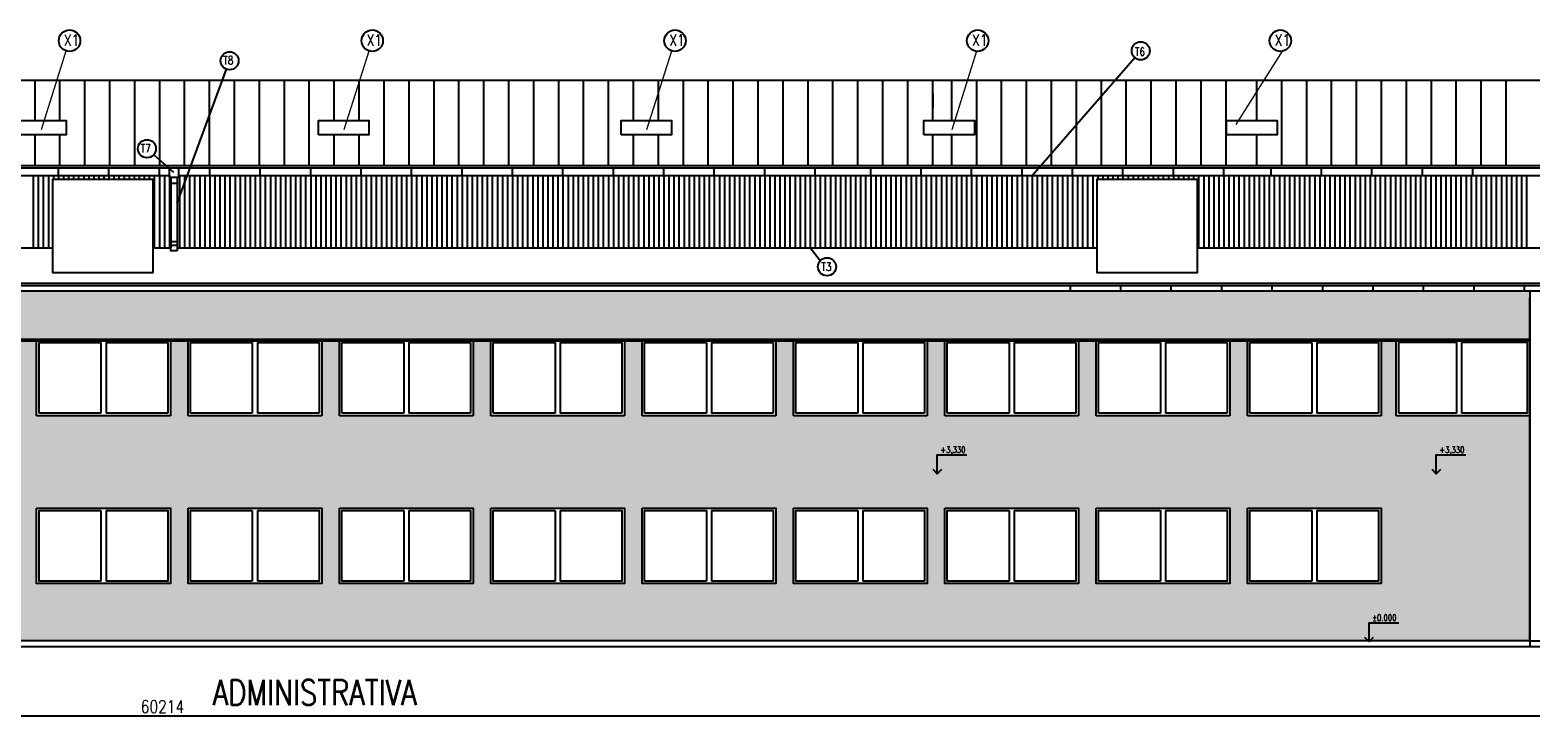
# Model space of a CAD drawing. Header units: millimetres. Extents: x -637441 to -130928, y -380379 to -53767.
# Tile 120 of 193: x -502911 to -473179, y -87017 to -73230. Entities that reach past the tile are written whole.
import ezdxf
from ezdxf.enums import TextEntityAlignment as Align

# ---------------------------------------------------------------- set-up
doc = ezdxf.new("R2010")
doc.units = ezdxf.units.MM
doc.header["$LTSCALE"] = 10
for name, color, linetype, lineweight in [('CKKOTY', 7, 'Continuous', 25), ('CKSTENY_SRAF', 1, 'Continuous', 18), ('CKTEXTY_MALE', 7, 'Continuous', 25), ('CKTEXTY_STREDNI', 6, 'Continuous', 50)]:
    doc.layers.add(name, color=color, linetype=linetype, lineweight=lineweight)
for name, color, linetype in [('NOVÉ_SLABÉ', 7, 'Continuous'), ('OBR', 3, 'Continuous'), ('SLABĚ', 7, 'Continuous'), ('ZDIVO', 6, 'Continuous')]:
    doc.layers.add(name, color=color, linetype=linetype)
doc.styles.get("Standard").update_dxf_attribs({"font": 'simplex.shx', "width": 0.8})
doc.dimstyles.new('menší', dxfattribs={"dimscale": 100, "dimtxt": 2.5, "dimasz": 2.5, "dimexe": 1.768, "dimexo": 5, "dimtad": 1, "dimrnd": 1, "dimtxsty": 'Standard', "dimblk1": 'OBLIQUE', "dimblk2": 'OBLIQUE', "dimsah": 1, "dimcen": 2.5, "dimdle": 1.8, "dimadec": 0, "dimazin": 0, "dimtfac": 1, "dimtix": 1, "dimtmove": 2, "dimatfit": 3, "dimfxl": 1, "dimarcsym": 0})

# ---------------------------------------------------------------- blocks, each defined once
blk = doc.blocks.new('kacenah1')
at = {"color": 0, "linetype": 'ByBlock', "lineweight": -2}
for points in [[(0, 0), (0, 30), (46.9, 30)], [(-7.1, 7.1), (0, 0), (7.1, 7.1)]]:
    blk.add_lwpolyline(points, dxfattribs=at)
at = {"color": 0, "linetype": 'ByBlock', "lineweight": -2, "width": 0.8}
blk.add_attdef('OZN', text='', height=10, dxfattribs=at).set_placement((5, 26.7), align=Align.TOP_LEFT)
blk.add_attdef('HEIGHT', text='', height=10, dxfattribs=at).set_placement((5, 30), align=Align.BOTTOM_LEFT)
blk = doc.blocks.new('_OBLIQUE')
at = {"color": 0, "linetype": 'ByBlock'}
blk.add_line((-0.5, -0.5), (0.5, 0.5), dxfattribs=at)
blk = doc.blocks.new('*D745')
at = {"layer": 'CKKOTY', "color": 0, "lineweight": -2}
for p, q in [((-470179, -85906), (-470179, -87017)), ((-530393, -85962), (-530393, -87017)), ((-469999, -86840), (-530573, -86840))]:
    blk.add_line(p, q, dxfattribs=at)
at = {"layer": 'DEFPOINTS', "color": 0}
for p in [(-530393, -85462), (-470179, -85406), (-530393, -86840)]:
    blk.add_point(p, dxfattribs=at)
at = {"layer": 'CKKOTY', "color": 0, "lineweight": -2, "xscale": 250, "yscale": 250, "zscale": 250, "rotation": 180}
blk.add_blockref('_OBLIQUE', (-530393, -86840), dxfattribs=at)
at = {"layer": 'CKKOTY', "color": 0, "lineweight": -2, "xscale": 250, "yscale": 250, "zscale": 250}
blk.add_blockref('_OBLIQUE', (-470179, -86840), dxfattribs=at)
at = {"layer": 'CKKOTY', "color": 0, "insert": (-500286, -86653), "char_height": 250, "attachment_point": 5}
blk.add_mtext('60214', dxfattribs=at)

msp = doc.modelspace()

# ---------------------------------------------------------------- hatches: boundary and pattern name
at = {"layer": 'CKSTENY_SRAF'}
msp.add_hatch(color=254, dxfattribs=at).paths.add_polyline_path([(-530393.229, -78401.491), (-473179.314, -78401.491), (-473179.314, -79382.439), (-530393.229, -79382.439)])
h = msp.add_hatch(color=140, dxfattribs=at)
h.paths.add_polyline_path([(-478779.314, -82712.439), (-476129.314, -82712.439), (-476129.314, -84212.439), (-478779.314, -84212.439)], flags=16)
h.paths.add_polyline_path([(-481779.314, -82712.439), (-479129.314, -82712.439), (-479129.314, -84212.439), (-481779.314, -84212.439)], flags=16)
h.paths.add_polyline_path([(-484779.314, -82712.439), (-482129.314, -82712.439), (-482129.314, -84212.439), (-484779.314, -84212.439)], flags=16)
h.paths.add_polyline_path([(-487779.314, -82712.439), (-485129.314, -82712.439), (-485129.314, -84212.439), (-487779.314, -84212.439)], flags=16)
h.paths.add_polyline_path([(-490779.314, -82712.439), (-488129.314, -82712.439), (-488129.314, -84212.439), (-490779.314, -84212.439)], flags=16)
h.paths.add_polyline_path([(-493779.314, -82712.439), (-491129.314, -82712.439), (-491129.314, -84212.439), (-493779.314, -84212.439)], flags=16)
h.paths.add_polyline_path([(-496779.314, -82712.439), (-494129.314, -82712.439), (-494129.314, -84212.439), (-496779.314, -84212.439)], flags=16)
h.paths.add_polyline_path([(-499779.314, -82712.439), (-497129.314, -82712.439), (-497129.314, -84212.439), (-499779.314, -84212.439)], flags=16)
h.paths.add_polyline_path([(-502779.314, -82712.439), (-500129.314, -82712.439), (-500129.314, -84212.439), (-502779.314, -84212.439)], flags=16)
h.paths.add_polyline_path([(-505779.314, -82712.439), (-503129.314, -82712.439), (-503129.314, -84212.439), (-505779.314, -84212.439)], flags=16)
h.paths.add_polyline_path([(-508779.314, -82712.439), (-506129.314, -82712.439), (-506129.314, -84212.439), (-508779.314, -84212.439)], flags=16)
h.paths.add_polyline_path([(-511779.314, -82712.439), (-509129.314, -82712.439), (-509129.314, -84212.439), (-511779.314, -84212.439)], flags=16)
h.paths.add_polyline_path([(-514779.314, -82712.439), (-512129.314, -82712.439), (-512129.314, -84212.439), (-514779.314, -84212.439)], flags=16)
h.paths.add_polyline_path([(-517779.314, -82712.439), (-515129.314, -82712.439), (-515129.314, -84212.439), (-517779.314, -84212.439)], flags=16)
h.paths.add_polyline_path([(-520779.314, -82712.439), (-518129.314, -82712.439), (-518129.314, -84212.439), (-520779.314, -84212.439)], flags=16)
h.paths.add_polyline_path([(-523779.314, -82712.439), (-521129.314, -82712.439), (-521129.314, -84212.439), (-523779.314, -84212.439)], flags=16)
h.paths.add_polyline_path([(-526779.314, -82712.439), (-524129.314, -82712.439), (-524129.314, -84212.439), (-526779.314, -84212.439)], flags=16)
h.paths.add_polyline_path([(-473179.314, -80882.439), (-475829.314, -80882.439), (-475829.314, -79382.439), (-476129.314, -79382.439), (-476129.314, -80888.309), (-478779.314, -80888.309), (-478779.314, -79382.439), (-479129.314, -79382.439), (-479129.314, -80885.374), (-481779.314, -80885.374), (-481779.314, -79382.439), (-482129.314, -79382.439), (-482129.314, -80882.439), (-484779.314, -80882.439), (-484779.314, -79382.439), (-485129.314, -79382.439), (-485129.314, -80882.439), (-487779.314, -80882.439), (-487779.314, -79382.439), (-488129.314, -79382.439), (-488129.314, -80882.439), (-490779.314, -80882.439), (-490779.314, -79382.439), (-491129.314, -79382.439), (-491129.314, -80882.439), (-493779.314, -80882.439), (-493779.314, -79382.439), (-494129.314, -79382.439), (-494129.314, -80882.439), (-496779.314, -80882.439), (-496779.314, -79382.439), (-497129.314, -79382.439), (-497129.314, -80882.439), (-499779.314, -80882.439), (-499779.314, -79382.439), (-500129.314, -79382.439), (-500129.314, -80882.439), (-502779.314, -80882.439), (-502779.314, -79382.439), (-503129.314, -79382.439), (-503129.314, -80882.439), (-505779.314, -80882.439), (-505779.314, -79382.439), (-506129.314, -79382.439), (-506129.314, -80882.439), (-508779.314, -80882.439), (-508779.314, -79382.439), (-509129.314, -79382.439), (-509129.314, -80882.439), (-511779.314, -80882.439), (-511779.314, -79382.439), (-512129.314, -79382.439), (-512129.314, -80882.439), (-514779.314, -80882.439), (-514779.314, -79382.439), (-515129.314, -79382.439), (-515129.314, -80879.453), (-517779.314, -80879.453), (-517779.314, -79382.439), (-518129.314, -79382.439), (-518129.314, -80882.439), (-520779.314, -80882.439), (-520779.314, -79382.439), (-521129.314, -79382.439), (-521129.314, -80882.439), (-523779.314, -80882.439), (-523779.314, -79382.439), (-524129.314, -79382.439), (-524129.314, -80882.439), (-526779.314, -80882.439), (-526779.314, -79382.439), (-527179.314, -79382.439), (-527179.314, -82382.439), (-529829.314, -82382.439), (-529829.314, -79382.439), (-530404.936, -79382.439), (-530404.936, -85349.93), (-473179.314, -85349.93)])

# ---------------------------------------------------------------- linework, layer by layer
at = {"color": 7, "lineweight": -3}
for points in [[(-500468.229, -76196.744), (-502468.229, -76196.744), (-502468.229, -78037.543), (-500468.229, -78037.543)], [(-479768.229, -76196.744), (-481768.229, -76196.744), (-481768.229, -78037.543), (-479768.229, -78037.543)]]:
    msp.add_lwpolyline(points, close=True, dxfattribs=at)
at = {"layer": 'CKKOTY'}
for p, q in [((-529993.229, -74224.955), (-470129.314, -74224.955)), ((-529993.229, -75914.955), (-470179.314, -75914.955)), ((-529993.229, -75964.955), (-470179.314, -75964.955)), ((-502347.345, -76114.955), (-502347.345, -75964.955)), ((-501347.345, -76114.955), (-501347.345, -75964.955)), ((-500347.345, -76114.955), (-500347.345, -75964.955)), ((-499347.345, -76114.955), (-499347.345, -75964.955)), ((-498347.345, -76114.955), (-498347.345, -75964.955)), ((-497347.345, -76114.955), (-497347.345, -75964.955)), ((-496347.345, -76114.955), (-496347.345, -75964.955)), ((-495347.345, -76114.955), (-495347.345, -75964.955)), ((-494347.345, -76114.955), (-494347.345, -75964.955)), ((-493347.345, -76114.955), (-493347.345, -75964.955)), ((-492347.345, -76114.955), (-492347.345, -75964.955)), ((-491347.345, -76114.955), (-491347.345, -75964.955)), ((-490347.345, -76114.955), (-490347.345, -75964.955)), ((-489347.345, -76114.955), (-489347.345, -75964.955)), ((-488347.345, -76114.955), (-488347.345, -75964.955)), ((-487347.345, -76114.955), (-487347.345, -75964.955)), ((-486247.345, -76114.955), (-486247.345, -75964.955)), ((-485247.345, -76114.955), (-485247.345, -75964.955)), ((-484247.345, -76114.955), (-484247.345, -75964.955)), ((-483247.345, -76114.955), (-483247.345, -75964.955)), ((-482247.345, -76114.955), (-482247.345, -75964.955)), ((-481247.345, -76114.955), (-481247.345, -75964.955)), ((-480247.345, -76114.955), (-480247.345, -75964.955)), ((-479247.345, -76114.955), (-479247.345, -75964.955)), ((-478311.59, -76114.955), (-478311.59, -75964.955)), ((-477311.59, -76114.955), (-477311.59, -75964.955)), ((-476311.59, -76114.955), (-476311.59, -75964.955)), ((-475311.59, -76114.955), (-475311.59, -75964.955)), ((-474311.59, -76114.955), (-474311.59, -75964.955)), ((-529732.275, -76114.955), (-500152.008, -76114.955)), ((-499960.897, -76114.955), (-470179.314, -76114.955)), ((-503468.229, -77551.491), (-502468.229, -77551.491)), ((-500468.229, -77551.491), (-500116.453, -77551.491)), ((-499996.453, -77551.491), (-481768.229, -77551.491)), ((-479768.229, -77551.491), (-470179.314, -77551.491)), ((-530393.229, -78401.491), (-470179.314, -78401.491)), ((-529993.229, -78251.491), (-470179.314, -78251.491)), ((-529993.229, -78301.491), (-470179.314, -78301.491)), ((-482288.864, -78401.491), (-482288.864, -78301.491)), ((-481288.864, -78401.491), (-481288.864, -78301.491)), ((-480288.864, -78401.491), (-480288.864, -78301.491)), ((-479288.864, -78401.491), (-479288.864, -78301.491)), ((-478288.864, -78401.491), (-478288.864, -78301.491)), ((-477288.864, -78401.491), (-477288.864, -78301.491)), ((-476288.864, -78401.491), (-476288.864, -78301.491)), ((-475288.864, -78401.491), (-475288.864, -78301.491)), ((-474288.864, -78401.491), (-474288.864, -78301.491)), ((-473288.864, -78401.491), (-473288.864, -78301.491)), ((-473179.314, -78401.491), (-473179.314, -85462.439)), ((-485199.314, -79382.439), (-487849.314, -79382.439)), ((-482199.314, -79382.439), (-484849.314, -79382.439)), ((-479199.314, -79382.439), (-481849.314, -79382.439)), ((-476179.314, -79382.439), (-478829.314, -79382.439)), ((-473179.314, -79382.439), (-475829.314, -79382.439)), ((-473179.314, -79382.439), (-475829.314, -79382.439)), ((-475829.314, -80882.439), (-475829.314, -79382.439)), ((-473179.314, -80882.439), (-473179.314, -79382.439)), ((-502779.314, -80832.439), (-502779.314, -79432.439)), ((-499779.314, -80832.439), (-499779.314, -79432.439)), ((-496779.314, -80832.439), (-496779.314, -79432.439)), ((-493779.314, -80832.439), (-493779.314, -79432.439)), ((-490779.314, -80832.439), (-490779.314, -79432.439)), ((-487779.314, -80832.439), (-487779.314, -79432.439)), ((-484779.314, -80832.439), (-484779.314, -79432.439)), ((-481779.314, -80832.439), (-481779.314, -79432.439)), ((-478779.314, -80832.439), (-478779.314, -79432.439)), ((-474629.314, -79432.439), (-475779.314, -79432.439)), ((-475779.314, -80832.439), (-475779.314, -79432.439)), ((-474629.314, -80832.439), (-474629.314, -79432.439)), ((-473229.314, -79432.439), (-474529.314, -79432.439)), ((-474529.314, -80832.439), (-474529.314, -79432.439)), ((-473229.314, -80832.439), (-473229.314, -79432.439)), ((-474629.314, -80832.439), (-475779.314, -80832.439)), ((-473229.314, -80832.439), (-474529.314, -80832.439)), ((-473179.314, -80882.439), (-475829.314, -80882.439)), ((-502779.314, -84162.439), (-502779.314, -82762.439)), ((-499779.314, -84162.439), (-499779.314, -82762.439)), ((-496779.314, -84162.439), (-496779.314, -82762.439)), ((-493779.314, -84162.439), (-493779.314, -82762.439)), ((-490779.314, -84162.439), (-490779.314, -82762.439)), ((-487779.314, -84162.439), (-487779.314, -82762.439)), ((-484779.314, -84162.439), (-484779.314, -82762.439)), ((-481779.314, -84162.439), (-481779.314, -82762.439)), ((-478779.314, -84162.439), (-478779.314, -82762.439))]:
    msp.add_line(p, q, dxfattribs=at)
at = {"layer": 'CKKOTY', "color": 7}
msp.add_line((-473179.314, -85349.93), (-473179.314, -78539.93), dxfattribs=at)
msp.add_line((-473179.314, -85349.93), (-473179.314, -78539.93), dxfattribs=at)
at = {"layer": 'CKSTENY_SRAF', "color": 7}
for p, q in [((-502681.68, -75203.237), (-502191.304, -73645.667)), ((-496681.68, -75203.237), (-496191.304, -73645.667)), ((-490681.68, -75203.237), (-490191.304, -73645.667)), ((-484634.41, -75203.237), (-484144.034, -73645.667)), ((-479003.079, -75104.703), (-478085.593, -73650.36))]:
    msp.add_line(p, q, dxfattribs=at)
msp.add_lwpolyline([(-473179.314, -79382.439), (-530393.229, -79382.439), (-530393.229, -78401.491), (-473179.314, -78401.491)], dxfattribs=at)
msp.add_lwpolyline([(-530393.229, -78401.491), (-473179.314, -78401.491), (-473179.314, -79382.439), (-530393.229, -79382.439)], close=True, dxfattribs=at)
at = {"layer": 'CKTEXTY_MALE'}
for p, q in [((-499996.453, -76663.355), (-499017.63, -74008.863)), ((-483047.345, -76114.955), (-481013.014, -73778.753)), ((-500061.271, -76057.254), (-500459.081, -75704.262)), ((-500152.008, -75964.955), (-500152.008, -76149.553)), ((-499960.897, -76149.553), (-499960.897, -75964.955)), ((-500152.008, -76149.553), (-499960.897, -76149.553)), ((-500116.453, -76149.553), (-500116.453, -77551.491)), ((-500116.453, -76269.788), (-499996.453, -76269.788)), ((-499996.453, -76149.553), (-499996.453, -77551.491)), ((-500116.453, -77428.873), (-499996.453, -77428.873)), ((-487247.929, -77807.863), (-487447.345, -77551.491)), ((-502779.314, -79382.439), (-503129.314, -79382.439)), ((-502779.314, -79382.439), (-500129.314, -79382.439)), ((-502779.314, -80882.439), (-502779.314, -79382.439)), ((-500129.314, -79382.439), (-500129.314, -80882.439)), ((-499779.314, -79382.439), (-500129.314, -79382.439)), ((-499779.314, -79382.439), (-497129.314, -79382.439)), ((-499779.314, -80882.439), (-499779.314, -79382.439)), ((-497129.314, -79382.439), (-497129.314, -80882.439)), ((-496779.314, -79382.439), (-497129.314, -79382.439)), ((-496779.314, -79382.439), (-494129.314, -79382.439)), ((-496779.314, -80882.439), (-496779.314, -79382.439)), ((-494129.314, -79382.439), (-494129.314, -80882.439)), ((-493779.314, -79382.439), (-494129.314, -79382.439)), ((-493779.314, -79382.439), (-491129.314, -79382.439)), ((-493779.314, -80882.439), (-493779.314, -79382.439)), ((-491129.314, -79382.439), (-491129.314, -80882.439)), ((-490779.314, -79382.439), (-491129.314, -79382.439)), ((-490779.314, -79382.439), (-488129.314, -79382.439)), ((-490779.314, -80882.439), (-490779.314, -79382.439)), ((-488129.314, -79382.439), (-488129.314, -80882.439)), ((-487779.314, -79382.439), (-488129.314, -79382.439)), ((-487779.314, -79382.439), (-485129.314, -79382.439)), ((-487779.314, -80882.439), (-487779.314, -79382.439)), ((-485129.314, -79382.439), (-485129.314, -80882.439)), ((-484779.314, -79382.439), (-485129.314, -79382.439)), ((-484779.314, -79382.439), (-482129.314, -79382.439)), ((-484779.314, -80882.439), (-484779.314, -79382.439)), ((-482129.314, -79382.439), (-482129.314, -80882.439)), ((-481779.314, -79382.439), (-482129.314, -79382.439)), ((-481779.314, -79382.439), (-479129.314, -79382.439)), ((-481779.314, -80882.439), (-481779.314, -79382.439)), ((-479129.314, -79382.439), (-479129.314, -80882.439)), ((-478779.314, -79382.439), (-479129.314, -79382.439)), ((-478779.314, -79382.439), (-476129.314, -79382.439)), ((-478779.314, -80882.439), (-478779.314, -79382.439)), ((-476129.314, -79382.439), (-476129.314, -80882.439)), ((-475829.314, -79382.439), (-476129.314, -79382.439)), ((-502729.314, -80832.439), (-502729.314, -79432.439)), ((-502729.314, -79432.439), (-501504.314, -79432.439)), ((-501504.314, -79432.439), (-501504.314, -80832.439)), ((-501404.314, -79432.439), (-500179.314, -79432.439)), ((-501404.314, -79432.439), (-501404.314, -80832.439)), ((-500179.314, -79432.439), (-500179.314, -80832.439)), ((-499729.314, -80832.439), (-499729.314, -79432.439)), ((-499729.314, -79432.439), (-498504.314, -79432.439)), ((-498504.314, -79432.439), (-498504.314, -80832.439)), ((-498404.314, -79432.439), (-497179.314, -79432.439)), ((-498404.314, -79432.439), (-498404.314, -80832.439)), ((-497179.314, -79432.439), (-497179.314, -80832.439)), ((-496729.314, -80832.439), (-496729.314, -79432.439)), ((-496729.314, -79432.439), (-495504.314, -79432.439)), ((-495504.314, -79432.439), (-495504.314, -80832.439)), ((-495404.314, -79432.439), (-494179.314, -79432.439)), ((-495404.314, -79432.439), (-495404.314, -80832.439)), ((-494179.314, -79432.439), (-494179.314, -80832.439)), ((-493729.314, -80832.439), (-493729.314, -79432.439)), ((-493729.314, -79432.439), (-492504.314, -79432.439)), ((-492504.314, -79432.439), (-492504.314, -80832.439)), ((-492404.314, -79432.439), (-491179.314, -79432.439)), ((-492404.314, -79432.439), (-492404.314, -80832.439)), ((-491179.314, -79432.439), (-491179.314, -80832.439)), ((-490729.314, -80832.439), (-490729.314, -79432.439)), ((-490729.314, -79432.439), (-489504.314, -79432.439)), ((-489504.314, -79432.439), (-489504.314, -80832.439)), ((-489404.314, -79432.439), (-488179.314, -79432.439)), ((-489404.314, -79432.439), (-489404.314, -80832.439)), ((-488179.314, -79432.439), (-488179.314, -80832.439)), ((-487729.314, -80832.439), (-487729.314, -79432.439)), ((-487729.314, -79432.439), (-486504.314, -79432.439)), ((-486504.314, -79432.439), (-486504.314, -80832.439)), ((-486404.314, -79432.439), (-485179.314, -79432.439)), ((-486404.314, -79432.439), (-486404.314, -80832.439)), ((-485179.314, -79432.439), (-485179.314, -80832.439)), ((-484729.314, -80832.439), (-484729.314, -79432.439)), ((-484729.314, -79432.439), (-483504.314, -79432.439)), ((-483504.314, -79432.439), (-483504.314, -80832.439)), ((-483404.314, -79432.439), (-482179.314, -79432.439)), ((-483404.314, -79432.439), (-483404.314, -80832.439)), ((-482179.314, -79432.439), (-482179.314, -80832.439)), ((-481729.314, -80832.439), (-481729.314, -79432.439)), ((-481729.314, -79432.439), (-480504.314, -79432.439)), ((-480504.314, -79432.439), (-480504.314, -80832.439)), ((-480404.314, -79432.439), (-479179.314, -79432.439)), ((-480404.314, -79432.439), (-480404.314, -80832.439)), ((-479179.314, -79432.439), (-479179.314, -80832.439)), ((-478729.314, -80832.439), (-478729.314, -79432.439)), ((-478729.314, -79432.439), (-477504.314, -79432.439)), ((-477504.314, -79432.439), (-477504.314, -80832.439)), ((-477404.314, -79432.439), (-476179.314, -79432.439)), ((-477404.314, -79432.439), (-477404.314, -80832.439)), ((-476179.314, -79432.439), (-476179.314, -80832.439)), ((-501504.314, -80832.439), (-502729.314, -80832.439)), ((-500179.314, -80832.439), (-501404.314, -80832.439)), ((-498504.314, -80832.439), (-499729.314, -80832.439)), ((-497179.314, -80832.439), (-498404.314, -80832.439)), ((-495504.314, -80832.439), (-496729.314, -80832.439)), ((-494179.314, -80832.439), (-495404.314, -80832.439)), ((-492504.314, -80832.439), (-493729.314, -80832.439)), ((-491179.314, -80832.439), (-492404.314, -80832.439)), ((-489504.314, -80832.439), (-490729.314, -80832.439)), ((-488179.314, -80832.439), (-489404.314, -80832.439)), ((-486504.314, -80832.439), (-487729.314, -80832.439)), ((-485179.314, -80832.439), (-486404.314, -80832.439)), ((-483504.314, -80832.439), (-484729.314, -80832.439)), ((-482179.314, -80832.439), (-483404.314, -80832.439)), ((-480504.314, -80832.439), (-481729.314, -80832.439)), ((-479179.314, -80832.439), (-480404.314, -80832.439)), ((-477504.314, -80832.439), (-478729.314, -80832.439)), ((-476179.314, -80832.439), (-477404.314, -80832.439)), ((-500129.314, -80882.439), (-502779.314, -80882.439)), ((-497129.314, -80882.439), (-499779.314, -80882.439)), ((-494129.314, -80882.439), (-496779.314, -80882.439)), ((-491129.314, -80882.439), (-493779.314, -80882.439)), ((-488129.314, -80882.439), (-490779.314, -80882.439)), ((-485129.314, -80882.439), (-487779.314, -80882.439)), ((-482129.314, -80882.439), (-484779.314, -80882.439)), ((-479129.314, -80882.439), (-481779.314, -80882.439)), ((-476129.314, -80882.439), (-478779.314, -80882.439)), ((-501504.314, -82762.439), (-501504.314, -84162.439)), ((-501404.314, -82762.439), (-501404.314, -84162.439)), ((-498504.314, -82762.439), (-498504.314, -84162.439)), ((-498404.314, -82762.439), (-498404.314, -84162.439)), ((-495504.314, -82762.439), (-495504.314, -84162.439)), ((-495404.314, -82762.439), (-495404.314, -84162.439)), ((-492504.314, -82762.439), (-492504.314, -84162.439)), ((-492404.314, -82762.439), (-492404.314, -84162.439)), ((-489504.314, -82762.439), (-489504.314, -84162.439)), ((-489404.314, -82762.439), (-489404.314, -84162.439)), ((-486504.314, -82762.439), (-486504.314, -84162.439)), ((-486404.314, -82762.439), (-486404.314, -84162.439)), ((-483504.314, -82762.439), (-483504.314, -84162.439)), ((-483404.314, -82762.439), (-483404.314, -84162.439)), ((-480504.314, -82762.439), (-480504.314, -84162.439)), ((-480404.314, -82762.439), (-480404.314, -84162.439)), ((-477504.314, -82762.439), (-477504.314, -84162.439)), ((-477404.314, -82762.439), (-477404.314, -84162.439))]:
    msp.add_line(p, q, dxfattribs=at)
at = {"layer": 'CKTEXTY_MALE', "color": 5}
msp.add_line((-473179.314, -85349.93), (-530393.229, -85349.93), dxfattribs=at)
at = {"layer": 'CKTEXTY_MALE', "linetype": 'Continuous'}
for points in [[(-503193.229, -75312.977), (-503193.229, -75022.977), (-502193.229, -75022.977), (-502193.229, -75312.977)], [(-497193.229, -75312.977), (-497193.229, -75022.977), (-496193.229, -75022.977), (-496193.229, -75312.977)], [(-491193.229, -75312.977), (-491193.229, -75022.977), (-490193.229, -75022.977), (-490193.229, -75312.977)], [(-485193.229, -75312.977), (-485193.229, -75022.977), (-484193.229, -75022.977), (-484193.229, -75312.977)], [(-479193.229, -75312.977), (-479193.229, -75022.977), (-478193.229, -75022.977), (-478193.229, -75312.977)]]:
    msp.add_lwpolyline(points, close=True, dxfattribs=at)
at = {"layer": 'CKTEXTY_MALE'}
for points in [[(-499996.453, -77611.361), (-500116.453, -77611.361), (-500116.453, -77499.385), (-499996.453, -77499.385)], [(-502779.314, -82712.439), (-500129.314, -82712.439), (-500129.314, -84212.439), (-502779.314, -84212.439)], [(-499779.314, -82712.439), (-497129.314, -82712.439), (-497129.314, -84212.439), (-499779.314, -84212.439)], [(-496779.314, -82712.439), (-494129.314, -82712.439), (-494129.314, -84212.439), (-496779.314, -84212.439)], [(-493779.314, -82712.439), (-491129.314, -82712.439), (-491129.314, -84212.439), (-493779.314, -84212.439)], [(-490779.314, -82712.439), (-488129.314, -82712.439), (-488129.314, -84212.439), (-490779.314, -84212.439)], [(-487779.314, -82712.439), (-485129.314, -82712.439), (-485129.314, -84212.439), (-487779.314, -84212.439)], [(-484779.314, -82712.439), (-482129.314, -82712.439), (-482129.314, -84212.439), (-484779.314, -84212.439)], [(-481779.314, -82712.439), (-479129.314, -82712.439), (-479129.314, -84212.439), (-481779.314, -84212.439)], [(-478779.314, -82712.439), (-476129.314, -82712.439), (-476129.314, -84212.439), (-478779.314, -84212.439)]]:
    msp.add_lwpolyline(points, close=True, dxfattribs=at)
for points in [[(-501504.314, -84162.439), (-502729.314, -84162.439), (-502729.314, -82762.439), (-501504.314, -82762.439)], [(-501404.314, -82762.439), (-500179.314, -82762.439), (-500179.314, -84162.439), (-501404.314, -84162.439)], [(-498504.314, -84162.439), (-499729.314, -84162.439), (-499729.314, -82762.439), (-498504.314, -82762.439)], [(-498404.314, -82762.439), (-497179.314, -82762.439), (-497179.314, -84162.439), (-498404.314, -84162.439)], [(-495504.314, -84162.439), (-496729.314, -84162.439), (-496729.314, -82762.439), (-495504.314, -82762.439)], [(-495404.314, -82762.439), (-494179.314, -82762.439), (-494179.314, -84162.439), (-495404.314, -84162.439)], [(-492504.314, -84162.439), (-493729.314, -84162.439), (-493729.314, -82762.439), (-492504.314, -82762.439)], [(-492404.314, -82762.439), (-491179.314, -82762.439), (-491179.314, -84162.439), (-492404.314, -84162.439)], [(-489504.314, -84162.439), (-490729.314, -84162.439), (-490729.314, -82762.439), (-489504.314, -82762.439)], [(-489404.314, -82762.439), (-488179.314, -82762.439), (-488179.314, -84162.439), (-489404.314, -84162.439)], [(-486504.314, -84162.439), (-487729.314, -84162.439), (-487729.314, -82762.439), (-486504.314, -82762.439)], [(-486404.314, -82762.439), (-485179.314, -82762.439), (-485179.314, -84162.439), (-486404.314, -84162.439)], [(-483504.314, -84162.439), (-484729.314, -84162.439), (-484729.314, -82762.439), (-483504.314, -82762.439)], [(-483404.314, -82762.439), (-482179.314, -82762.439), (-482179.314, -84162.439), (-483404.314, -84162.439)], [(-480504.314, -84162.439), (-481729.314, -84162.439), (-481729.314, -82762.439), (-480504.314, -82762.439)], [(-480404.314, -82762.439), (-479179.314, -82762.439), (-479179.314, -84162.439), (-480404.314, -84162.439)], [(-477504.314, -84162.439), (-478729.314, -84162.439), (-478729.314, -82762.439), (-477504.314, -82762.439)], [(-477404.314, -82762.439), (-476179.314, -82762.439), (-476179.314, -84162.439), (-477404.314, -84162.439)]]:
    msp.add_lwpolyline(points, dxfattribs=at)
for centre, radius in [((-502127.406, -73442.711), 212.778), ((-496127.406, -73442.711), 212.778), ((-490127.406, -73442.711), 212.778), ((-484127.406, -73442.711), 212.778), ((-478127.406, -73442.711), 212.778), ((-498955.559, -73840.53), 179.412), ((-480895.194, -73643.45), 179.412), ((-500593.278, -75585.183), 179.412), ((-487113.138, -77926.268), 179.412)]:
    msp.add_circle(centre, radius, dxfattribs=at)
at = {"layer": 'CKTEXTY_STREDNI', "color": 7}
msp.add_line((-527179.314, -79382.439), (-473179.314, -79382.439), dxfattribs=at)
at = {"layer": 'NOVÉ_SLABÉ'}
for p, q in [((-502810.996, -75022.977), (-502810.996, -74224.955)), ((-502316.774, -75022.977), (-502316.774, -74224.955)), ((-501822.552, -75914.955), (-501822.552, -74224.955)), ((-501328.329, -75914.955), (-501328.329, -74224.955)), ((-500834.107, -75914.955), (-500834.107, -74224.955)), ((-500339.884, -75914.955), (-500339.884, -74224.955)), ((-499845.662, -75914.955), (-499845.662, -74224.955)), ((-499351.44, -75914.955), (-499351.44, -74224.955)), ((-498857.217, -75914.955), (-498857.217, -74224.955)), ((-498362.995, -75914.955), (-498362.995, -74224.955)), ((-497868.772, -75914.955), (-497868.772, -74224.955)), ((-497374.55, -75914.955), (-497374.55, -74224.955)), ((-496880.328, -75022.977), (-496880.328, -74224.955)), ((-496386.105, -75022.977), (-496386.105, -74224.955)), ((-495891.883, -75914.955), (-495891.883, -74224.955)), ((-495397.66, -75914.955), (-495397.66, -74224.955)), ((-494903.438, -75914.955), (-494903.438, -74224.955)), ((-494409.216, -75914.955), (-494409.216, -74224.955)), ((-493914.993, -75914.955), (-493914.993, -74224.955)), ((-493420.771, -75914.955), (-493420.771, -74224.955)), ((-492926.548, -75914.955), (-492926.548, -74224.955)), ((-492432.326, -75914.955), (-492432.326, -74224.955)), ((-491938.103, -75914.955), (-491938.103, -74224.955)), ((-491443.881, -75914.955), (-491443.881, -74224.955)), ((-490949.659, -75022.977), (-490949.659, -74224.955)), ((-490455.436, -75022.977), (-490455.436, -74224.955)), ((-489961.214, -75914.955), (-489961.214, -74224.955)), ((-489466.991, -75914.955), (-489466.991, -74224.955)), ((-488972.769, -75914.955), (-488972.769, -74224.955)), ((-488478.547, -75914.955), (-488478.547, -74224.955)), ((-487984.324, -75914.955), (-487984.324, -74224.955)), ((-487490.102, -75914.955), (-487490.102, -74224.955)), ((-486995.879, -75914.955), (-486995.879, -74224.955)), ((-486501.657, -75914.955), (-486501.657, -74224.955)), ((-486007.435, -75914.955), (-486007.435, -74224.955)), ((-485513.212, -75914.955), (-485513.212, -74224.955)), ((-484640.182, -75022.977), (-484640.182, -74224.955)), ((-484145.959, -75914.955), (-484145.959, -74224.955)), ((-483651.737, -75914.955), (-483651.737, -74224.955)), ((-483157.514, -75914.955), (-483157.514, -74224.955)), ((-482663.292, -75914.955), (-482663.292, -74224.955)), ((-482169.07, -75914.955), (-482169.07, -74224.955)), ((-481674.847, -75914.955), (-481674.847, -74224.955)), ((-481180.625, -75914.955), (-481180.625, -74224.955)), ((-480686.402, -75914.955), (-480686.402, -74224.955)), ((-480192.18, -75914.955), (-480192.18, -74224.955)), ((-479697.958, -75914.955), (-479697.958, -74224.955)), ((-479203.735, -75914.955), (-479203.735, -74224.955)), ((-478594.098, -75022.977), (-478594.098, -74224.955)), ((-478099.876, -75914.955), (-478099.876, -74224.955)), ((-477605.654, -75914.955), (-477605.654, -74224.955)), ((-477111.431, -75914.955), (-477111.431, -74224.955)), ((-476617.209, -75914.955), (-476617.209, -74224.955)), ((-476122.986, -75914.955), (-476122.986, -74224.955)), ((-475628.764, -75914.955), (-475628.764, -74224.955)), ((-475134.542, -75914.955), (-475134.542, -74224.955)), ((-474640.319, -75914.955), (-474640.319, -74224.955)), ((-474146.097, -75914.955), (-474146.097, -74224.955)), ((-473651.874, -75914.955), (-473651.874, -74224.955)), ((-502810.996, -75914.955), (-502810.996, -75312.977)), ((-502316.774, -75914.955), (-502316.774, -75312.977)), ((-496880.328, -75914.955), (-496880.328, -75312.977)), ((-496386.105, -75914.955), (-496386.105, -75312.977)), ((-490949.659, -75914.955), (-490949.659, -75312.977)), ((-490455.436, -75914.955), (-490455.436, -75312.977)), ((-484640.182, -75914.955), (-484640.182, -75312.977)), ((-478594.098, -75914.955), (-478594.098, -75312.977))]:
    msp.add_line(p, q, dxfattribs=at)
at = {"layer": 'NOVÉ_SLABÉ', "color": 7}
for p, q in [((-485018.99, -75022.977), (-485018.99, -74224.955)), ((-485018.99, -75914.955), (-485018.99, -75312.977))]:
    msp.add_line(p, q, dxfattribs=at)
at = {"layer": 'OBR', "color": 7, "lineweight": -2}
for p, q in [((-502847.345, -76114.955), (-502847.345, -77551.491)), ((-502747.345, -76114.955), (-502747.345, -77551.491)), ((-502647.345, -76114.955), (-502647.345, -77551.491)), ((-502547.345, -76114.955), (-502547.345, -77551.491)), ((-500447.345, -76114.955), (-500447.345, -77551.491)), ((-500347.345, -76114.955), (-500347.345, -77551.491)), ((-500247.345, -76114.955), (-500247.345, -77551.491)), ((-500147.345, -76114.955), (-500147.345, -77551.491)), ((-499947.345, -76114.955), (-499947.345, -77551.491)), ((-499847.345, -76114.955), (-499847.345, -77551.491)), ((-499747.345, -76114.955), (-499747.345, -77551.491)), ((-499647.345, -76114.955), (-499647.345, -77551.491)), ((-499547.345, -76114.955), (-499547.345, -77551.491)), ((-499447.345, -76114.955), (-499447.345, -77551.491)), ((-499347.345, -76114.955), (-499347.345, -77551.491)), ((-499347.345, -76114.955), (-499347.345, -77551.491)), ((-499247.345, -76114.955), (-499247.345, -77551.491)), ((-499147.345, -76114.955), (-499147.345, -77551.491)), ((-499047.345, -76114.955), (-499047.345, -77551.491)), ((-498947.345, -76114.955), (-498947.345, -77551.491)), ((-498847.345, -76114.955), (-498847.345, -77551.491)), ((-498747.345, -76114.955), (-498747.345, -77551.491)), ((-498647.345, -76114.955), (-498647.345, -77551.491)), ((-498547.345, -76114.955), (-498547.345, -77551.491)), ((-498447.345, -76114.955), (-498447.345, -77551.491)), ((-498347.345, -76114.955), (-498347.345, -77551.491)), ((-498247.345, -76114.955), (-498247.345, -77551.491)), ((-498147.345, -76114.955), (-498147.345, -77551.491)), ((-498047.345, -76114.955), (-498047.345, -77551.491)), ((-497947.345, -76114.955), (-497947.345, -77551.491)), ((-497847.345, -76114.955), (-497847.345, -77551.491)), ((-497747.345, -76114.955), (-497747.345, -77551.491)), ((-497647.345, -76114.955), (-497647.345, -77551.491)), ((-497547.345, -76114.955), (-497547.345, -77551.491)), ((-497547.345, -76114.955), (-497547.345, -77551.491)), ((-497447.345, -76114.955), (-497447.345, -77551.491)), ((-497347.345, -76114.955), (-497347.345, -77551.491)), ((-497247.345, -76114.955), (-497247.345, -77551.491)), ((-497147.345, -76114.955), (-497147.345, -77551.491)), ((-497047.345, -76114.955), (-497047.345, -77551.491)), ((-496947.345, -76114.955), (-496947.345, -77551.491)), ((-496847.345, -76114.955), (-496847.345, -77551.491)), ((-496747.345, -76114.955), (-496747.345, -77551.491)), ((-496647.345, -76114.955), (-496647.345, -77551.491)), ((-496547.345, -76114.955), (-496547.345, -77551.491)), ((-496447.345, -76114.955), (-496447.345, -77551.491)), ((-496347.345, -76114.955), (-496347.345, -77551.491)), ((-496247.345, -76114.955), (-496247.345, -77551.491)), ((-496147.345, -76114.955), (-496147.345, -77551.491)), ((-496047.345, -76114.955), (-496047.345, -77551.491)), ((-495947.345, -76114.955), (-495947.345, -77551.491)), ((-495847.345, -76114.955), (-495847.345, -77551.491)), ((-495747.345, -76114.955), (-495747.345, -77551.491)), ((-495647.345, -76114.955), (-495647.345, -77551.491)), ((-495547.345, -76114.955), (-495547.345, -77551.491)), ((-495447.345, -76114.955), (-495447.345, -77551.491)), ((-495347.345, -76114.955), (-495347.345, -77551.491)), ((-495247.345, -76114.955), (-495247.345, -77551.491)), ((-495147.345, -76114.955), (-495147.345, -77551.491)), ((-495047.345, -76114.955), (-495047.345, -77551.491)), ((-494947.345, -76114.955), (-494947.345, -77551.491)), ((-494847.345, -76114.955), (-494847.345, -77551.491)), ((-494747.345, -76114.955), (-494747.345, -77551.491)), ((-494647.345, -76114.955), (-494647.345, -77551.491)), ((-494547.345, -76114.955), (-494547.345, -77551.491)), ((-494447.345, -76114.955), (-494447.345, -77551.491)), ((-494347.345, -76114.955), (-494347.345, -77551.491)), ((-494247.345, -76114.955), (-494247.345, -77551.491)), ((-494147.345, -76114.955), (-494147.345, -77551.491)), ((-494047.345, -76114.955), (-494047.345, -77551.491)), ((-493947.345, -76114.955), (-493947.345, -77551.491)), ((-493847.345, -76114.955), (-493847.345, -77551.491)), ((-493747.345, -76114.955), (-493747.345, -77551.491)), ((-493647.345, -76114.955), (-493647.345, -77551.491)), ((-493547.345, -76114.955), (-493547.345, -77551.491)), ((-493447.345, -76114.955), (-493447.345, -77551.491)), ((-493447.345, -76114.955), (-493447.345, -77551.491)), ((-493347.345, -76114.955), (-493347.345, -77551.491)), ((-493247.345, -76114.955), (-493247.345, -77551.491)), ((-493147.345, -76114.955), (-493147.345, -77551.491)), ((-493047.345, -76114.955), (-493047.345, -77551.491)), ((-492947.345, -76114.955), (-492947.345, -77551.491)), ((-492847.345, -76114.955), (-492847.345, -77551.491)), ((-492747.345, -76114.955), (-492747.345, -77551.491)), ((-492647.345, -76114.955), (-492647.345, -77551.491)), ((-492547.345, -76114.955), (-492547.345, -77551.491)), ((-492447.345, -76114.955), (-492447.345, -77551.491)), ((-492347.345, -76114.955), (-492347.345, -77551.491)), ((-492247.345, -76114.955), (-492247.345, -77551.491)), ((-492147.345, -76114.955), (-492147.345, -77551.491)), ((-492047.345, -76114.955), (-492047.345, -77551.491)), ((-491947.345, -76114.955), (-491947.345, -77551.491)), ((-491847.345, -76114.955), (-491847.345, -77551.491)), ((-491747.345, -76114.955), (-491747.345, -77551.491)), ((-491647.345, -76114.955), (-491647.345, -77551.491)), ((-491647.345, -76114.955), (-491647.345, -77551.491)), ((-491547.345, -76114.955), (-491547.345, -77551.491)), ((-491447.345, -76114.955), (-491447.345, -77551.491)), ((-491347.345, -76114.955), (-491347.345, -77551.491)), ((-491247.345, -76114.955), (-491247.345, -77551.491)), ((-491147.345, -76114.955), (-491147.345, -77551.491)), ((-491047.345, -76114.955), (-491047.345, -77551.491)), ((-490947.345, -76114.955), (-490947.345, -77551.491)), ((-490847.345, -76114.955), (-490847.345, -77551.491)), ((-490747.345, -76114.955), (-490747.345, -77551.491)), ((-490647.345, -76114.955), (-490647.345, -77551.491)), ((-490547.345, -76114.955), (-490547.345, -77551.491)), ((-490447.345, -76114.955), (-490447.345, -77551.491)), ((-490347.345, -76114.955), (-490347.345, -77551.491)), ((-490247.345, -76114.955), (-490247.345, -77551.491)), ((-490147.345, -76114.955), (-490147.345, -77551.491)), ((-490047.345, -76114.955), (-490047.345, -77551.491)), ((-489947.345, -76114.955), (-489947.345, -77551.491)), ((-489847.345, -76114.955), (-489847.345, -77551.491)), ((-489747.345, -76114.955), (-489747.345, -77551.491)), ((-489647.345, -76114.955), (-489647.345, -77551.491)), ((-489547.345, -76114.955), (-489547.345, -77551.491)), ((-489447.345, -76114.955), (-489447.345, -77551.491)), ((-489347.345, -76114.955), (-489347.345, -77551.491)), ((-489247.345, -76114.955), (-489247.345, -77551.491)), ((-489147.345, -76114.955), (-489147.345, -77551.491)), ((-489047.345, -76114.955), (-489047.345, -77551.491)), ((-488947.345, -76114.955), (-488947.345, -77551.491)), ((-488847.345, -76114.955), (-488847.345, -77551.491)), ((-488747.345, -76114.955), (-488747.345, -77551.491)), ((-488647.345, -76114.955), (-488647.345, -77551.491)), ((-488547.345, -76114.955), (-488547.345, -77551.491)), ((-488447.345, -76114.955), (-488447.345, -77551.491)), ((-488347.345, -76114.955), (-488347.345, -77551.491)), ((-488247.345, -76114.955), (-488247.345, -77551.491)), ((-488147.345, -76114.955), (-488147.345, -77551.491)), ((-488047.345, -76114.955), (-488047.345, -77551.491)), ((-487947.345, -76114.955), (-487947.345, -77551.491)), ((-487847.345, -76114.955), (-487847.345, -77551.491)), ((-487747.345, -76114.955), (-487747.345, -77551.491)), ((-487647.345, -76114.955), (-487647.345, -77551.491)), ((-487547.345, -76114.955), (-487547.345, -77551.491)), ((-487547.345, -76114.955), (-487547.345, -77551.491)), ((-487447.345, -76114.955), (-487447.345, -77551.491)), ((-487347.345, -76114.955), (-487347.345, -77551.491)), ((-487247.345, -76114.955), (-487247.345, -77551.491)), ((-487147.345, -76114.955), (-487147.345, -77551.491)), ((-487047.345, -76114.955), (-487047.345, -77551.491)), ((-486947.345, -76114.955), (-486947.345, -77551.491)), ((-486847.345, -76114.955), (-486847.345, -77551.491)), ((-486747.345, -76114.955), (-486747.345, -77551.491)), ((-486647.345, -76114.955), (-486647.345, -77551.491)), ((-486547.345, -76114.955), (-486547.345, -77551.491)), ((-486447.345, -76114.955), (-486447.345, -77551.491)), ((-486347.345, -76114.955), (-486347.345, -77551.491)), ((-486247.345, -76114.955), (-486247.345, -77551.491)), ((-486147.345, -76114.955), (-486147.345, -77551.491)), ((-486047.345, -76114.955), (-486047.345, -77551.491)), ((-485947.345, -76114.955), (-485947.345, -77551.491)), ((-485847.345, -76114.955), (-485847.345, -77551.491)), ((-485747.345, -76114.955), (-485747.345, -77551.491)), ((-485747.345, -76114.955), (-485747.345, -77551.491)), ((-485647.345, -76114.955), (-485647.345, -77551.491)), ((-485547.345, -76114.955), (-485547.345, -77551.491)), ((-485447.345, -76114.955), (-485447.345, -77551.491)), ((-485347.345, -76114.955), (-485347.345, -77551.491)), ((-485247.345, -76114.955), (-485247.345, -77551.491)), ((-485147.345, -76114.955), (-485147.345, -77551.491)), ((-485047.345, -76114.955), (-485047.345, -77551.491)), ((-484947.345, -76114.955), (-484947.345, -77551.491)), ((-484847.345, -76114.955), (-484847.345, -77551.491)), ((-484747.345, -76114.955), (-484747.345, -77551.491)), ((-484647.345, -76114.955), (-484647.345, -77551.491)), ((-484547.345, -76114.955), (-484547.345, -77551.491)), ((-484447.345, -76114.955), (-484447.345, -77551.491)), ((-484347.345, -76114.955), (-484347.345, -77551.491)), ((-484247.345, -76114.955), (-484247.345, -77551.491)), ((-484147.345, -76114.955), (-484147.345, -77551.491)), ((-484047.345, -76114.955), (-484047.345, -77551.491)), ((-483947.345, -76114.955), (-483947.345, -77551.491)), ((-483847.345, -76114.955), (-483847.345, -77551.491)), ((-483747.345, -76114.955), (-483747.345, -77551.491)), ((-483647.345, -76114.955), (-483647.345, -77551.491)), ((-483547.345, -76114.955), (-483547.345, -77551.491)), ((-483447.345, -76114.955), (-483447.345, -77551.491)), ((-483347.345, -76114.955), (-483347.345, -77551.491)), ((-483247.345, -76114.955), (-483247.345, -77551.491)), ((-483147.345, -76114.955), (-483147.345, -77551.491)), ((-483047.345, -76114.955), (-483047.345, -77551.491)), ((-482947.345, -76114.955), (-482947.345, -77551.491)), ((-482847.345, -76114.955), (-482847.345, -77551.491)), ((-482747.345, -76114.955), (-482747.345, -77551.491)), ((-482647.345, -76114.955), (-482647.345, -77551.491)), ((-482547.345, -76114.955), (-482547.345, -77551.491)), ((-482547.345, -76114.955), (-482547.345, -77551.491)), ((-482447.345, -76114.955), (-482447.345, -77551.491)), ((-482347.345, -76114.955), (-482347.345, -77551.491)), ((-482247.345, -76114.955), (-482247.345, -77551.491)), ((-482147.345, -76114.955), (-482147.345, -77551.491)), ((-482047.345, -76114.955), (-482047.345, -77551.491)), ((-481947.345, -76114.955), (-481947.345, -77551.491)), ((-481847.345, -76114.955), (-481847.345, -77551.491)), ((-479747.345, -76114.955), (-479747.345, -77551.491)), ((-479647.345, -76114.955), (-479647.345, -77551.491)), ((-479547.345, -76114.955), (-479547.345, -77551.491)), ((-479447.345, -76114.955), (-479447.345, -77551.491)), ((-479347.345, -76114.955), (-479347.345, -77551.491)), ((-479247.345, -76114.955), (-479247.345, -77551.491)), ((-479147.345, -76114.955), (-479147.345, -77551.491)), ((-479047.345, -76114.955), (-479047.345, -77551.491)), ((-478947.345, -76114.955), (-478947.345, -77551.491)), ((-478847.345, -76114.955), (-478847.345, -77551.491)), ((-478747.345, -76114.955), (-478747.345, -77551.491)), ((-478647.345, -76114.955), (-478647.345, -77551.491)), ((-478547.345, -76114.955), (-478547.345, -77551.491)), ((-478447.345, -76114.955), (-478447.345, -77551.491)), ((-478447.345, -76114.955), (-478447.345, -77551.491)), ((-478347.345, -76114.955), (-478347.345, -77551.491)), ((-478247.345, -76114.955), (-478247.345, -77551.491)), ((-478147.345, -76114.955), (-478147.345, -77551.491)), ((-478047.345, -76114.955), (-478047.345, -77551.491)), ((-477947.345, -76114.955), (-477947.345, -77551.491)), ((-477847.345, -76114.955), (-477847.345, -77551.491)), ((-477747.345, -76114.955), (-477747.345, -77551.491)), ((-477647.345, -76114.955), (-477647.345, -77551.491)), ((-477547.345, -76114.955), (-477547.345, -77551.491)), ((-477447.345, -76114.955), (-477447.345, -77551.491)), ((-477347.345, -76114.955), (-477347.345, -77551.491)), ((-477247.345, -76114.955), (-477247.345, -77551.491)), ((-477147.345, -76114.955), (-477147.345, -77551.491)), ((-477047.345, -76114.955), (-477047.345, -77551.491)), ((-476947.345, -76114.955), (-476947.345, -77551.491)), ((-476847.345, -76114.955), (-476847.345, -77551.491)), ((-476747.345, -76114.955), (-476747.345, -77551.491)), ((-476647.345, -76114.955), (-476647.345, -77551.491)), ((-476647.345, -76114.955), (-476647.345, -77551.491)), ((-476547.345, -76114.955), (-476547.345, -77551.491)), ((-476447.345, -76114.955), (-476447.345, -77551.491)), ((-476347.345, -76114.955), (-476347.345, -77551.491)), ((-476247.345, -76114.955), (-476247.345, -77551.491)), ((-476147.345, -76114.955), (-476147.345, -77551.491)), ((-476047.345, -76114.955), (-476047.345, -77551.491)), ((-475947.345, -76114.955), (-475947.345, -77551.491)), ((-475847.345, -76114.955), (-475847.345, -77551.491)), ((-475747.345, -76114.955), (-475747.345, -77551.491)), ((-475647.345, -76114.955), (-475647.345, -77551.491)), ((-475547.345, -76114.955), (-475547.345, -77551.491)), ((-475447.345, -76114.955), (-475447.345, -77551.491)), ((-475347.345, -76114.955), (-475347.345, -77551.491)), ((-475247.345, -76114.955), (-475247.345, -77551.491)), ((-475147.345, -76114.955), (-475147.345, -77551.491)), ((-475047.345, -76114.955), (-475047.345, -77551.491)), ((-474947.345, -76114.955), (-474947.345, -77551.491)), ((-474847.345, -76114.955), (-474847.345, -77551.491)), ((-474747.345, -76114.955), (-474747.345, -77551.491)), ((-474647.345, -76114.955), (-474647.345, -77551.491)), ((-474547.345, -76114.955), (-474547.345, -77551.491)), ((-474447.345, -76114.955), (-474447.345, -77551.491)), ((-474347.345, -76114.955), (-474347.345, -77551.491)), ((-474247.345, -76114.955), (-474247.345, -77551.491)), ((-474147.345, -76114.955), (-474147.345, -77551.491)), ((-474047.345, -76114.955), (-474047.345, -77551.491)), ((-473947.345, -76114.955), (-473947.345, -77551.491)), ((-473847.345, -76114.955), (-473847.345, -77551.491)), ((-473747.345, -76114.955), (-473747.345, -77551.491)), ((-473647.345, -76114.955), (-473647.345, -77551.491)), ((-473547.345, -76114.955), (-473547.345, -77551.491)), ((-473547.345, -76114.955), (-473547.345, -77551.491)), ((-473447.345, -76114.955), (-473447.345, -77551.491)), ((-473347.345, -76114.955), (-473347.345, -77551.491)), ((-473247.345, -76114.955), (-473247.345, -77551.491))]:
    msp.add_line(p, q, dxfattribs=at)
at = {"layer": 'OBR', "color": 254, "lineweight": -2, "true_color": 0xe0e0e0}
for p, q in [((-502447.345, -76114.955), (-502447.345, -76196.744)), ((-502347.345, -76114.955), (-502347.345, -76196.744)), ((-502247.345, -76114.955), (-502247.345, -76196.744)), ((-502147.345, -76114.955), (-502147.345, -76196.744)), ((-502047.345, -76114.955), (-502047.345, -76196.744)), ((-501947.345, -76114.955), (-501947.345, -76196.744)), ((-501847.345, -76114.955), (-501847.345, -76196.744)), ((-501747.345, -76114.955), (-501747.345, -76196.744)), ((-501647.345, -76114.955), (-501647.345, -76196.744)), ((-501547.345, -76114.955), (-501547.345, -76196.744)), ((-501447.345, -76114.955), (-501447.345, -76196.744)), ((-501347.345, -76114.955), (-501347.345, -76196.744)), ((-501247.345, -76114.955), (-501247.345, -76196.744)), ((-501147.345, -76114.955), (-501147.345, -76196.744)), ((-501047.345, -76114.955), (-501047.345, -76196.744)), ((-500947.345, -76114.955), (-500947.345, -76196.744)), ((-500847.345, -76114.955), (-500847.345, -76196.744)), ((-500747.345, -76114.955), (-500747.345, -76196.744)), ((-500647.345, -76114.955), (-500647.345, -76196.744)), ((-500547.345, -76114.955), (-500547.345, -76196.744)), ((-481747.345, -76114.955), (-481747.345, -76196.744)), ((-481647.345, -76114.955), (-481647.345, -76196.744)), ((-481547.345, -76114.955), (-481547.345, -76196.744)), ((-481447.345, -76114.955), (-481447.345, -76196.744)), ((-481347.345, -76114.955), (-481347.345, -76196.744)), ((-481247.345, -76114.955), (-481247.345, -76196.744)), ((-481147.345, -76114.955), (-481147.345, -76196.744)), ((-481047.345, -76114.955), (-481047.345, -76196.744)), ((-480947.345, -76114.955), (-480947.345, -76196.744)), ((-480847.345, -76114.955), (-480847.345, -76196.744)), ((-480747.345, -76114.955), (-480747.345, -76196.744)), ((-480647.345, -76114.955), (-480647.345, -76196.744)), ((-480547.345, -76114.955), (-480547.345, -76196.744)), ((-480447.345, -76114.955), (-480447.345, -76196.744)), ((-480347.345, -76114.955), (-480347.345, -76196.744)), ((-480247.345, -76114.955), (-480247.345, -76196.744)), ((-480147.345, -76114.955), (-480147.345, -76196.744)), ((-480047.345, -76114.955), (-480047.345, -76196.744)), ((-479947.345, -76114.955), (-479947.345, -76196.744)), ((-479847.345, -76114.955), (-479847.345, -76196.744))]:
    msp.add_line(p, q, dxfattribs=at)
at = {"layer": 'SLABĚ', "color": 7}
for p, q in [((-473179.314, -78401.491), (-473179.314, -79251.069)), ((-473179.314, -78401.491), (-473179.314, -79251.069)), ((-473179.314, -85349.93), (-468025.002, -85350.849)), ((-473179.314, -85349.93), (-468025.002, -85350.849))]:
    msp.add_line(p, q, dxfattribs=at)
at = {"layer": 'SLABĚ', "color": 6}
msp.add_line((-530393.229, -85462.439), (-461880.3, -85462.439), dxfattribs=at)
msp.add_line((-530393.229, -85462.439), (-461880.3, -85462.439), dxfattribs=at)
at = {"layer": 'ZDIVO', "color": 7}
msp.add_line((-485016.456, -74494.822), (-485016.456, -74781.459), dxfattribs=at)

# ---------------------------------------------------------------- block references
at = {"layer": 'CKKOTY', "color": 7, "xscale": 12.5, "yscale": 12.5, "zscale": 12.5}
for p, values in [((-484927.634, -82032.439), {'HEIGHT': '+3,330'}), ((-475038.446, -82032.439), {'HEIGHT': '+3,330'}), ((-475038.446, -82032.439), {'HEIGHT': '+3,330'}), ((-476368.501, -85362.439), {'HEIGHT': '%%p0.000'})]:
    msp.add_blockref('kacenah1', p, dxfattribs=at).add_auto_attribs(values)

# ---------------------------------------------------------------- texts
at = {"layer": 'CKTEXTY_MALE', "width": 0.8}
for s, height, p in [('X1', 225, (-502240.847, -73542.364)), ('X1', 225, (-496240.847, -73542.364)), ('X1', 225, (-490240.847, -73542.364)), ('X1', 225, (-484240.847, -73542.364)), ('X1', 225, (-478240.847, -73542.364)), ('T6', 162.5, (-481011.01, -73742.258)), ('T8', 162.5, (-499079.113, -73912.495)), ('T7', 162.5, (-500716.832, -75657.148)), ('T3', 162.5, (-487225.526, -78006.26))]:
    msp.add_text(s, height=height, dxfattribs=at).set_placement(p)
at = {"layer": 'CKTEXTY_STREDNI', "color": 7, "width": 0.8}
msp.add_text('ADMINISTRATIVA', height=500, dxfattribs=at).set_placement((-499292.714, -86620.689))

# ---------------------------------------------------------------- dimensions: what is measured, and where the dimension line sits
at = {"layer": 'CKKOTY'}
dim = msp.add_linear_dim(base=(-530393.229, -86840.1757), p1=(-470179.3136, -85406.1846), p2=(-530393.229, -85462.4395), dimstyle='menší', dxfattribs=at)
dim.commit()
dim.dimension.update_dxf_attribs({"geometry": '*D745', "text_midpoint": (-500286.2713, -86652.6757)})

doc.saveas('drawing.dxf')
